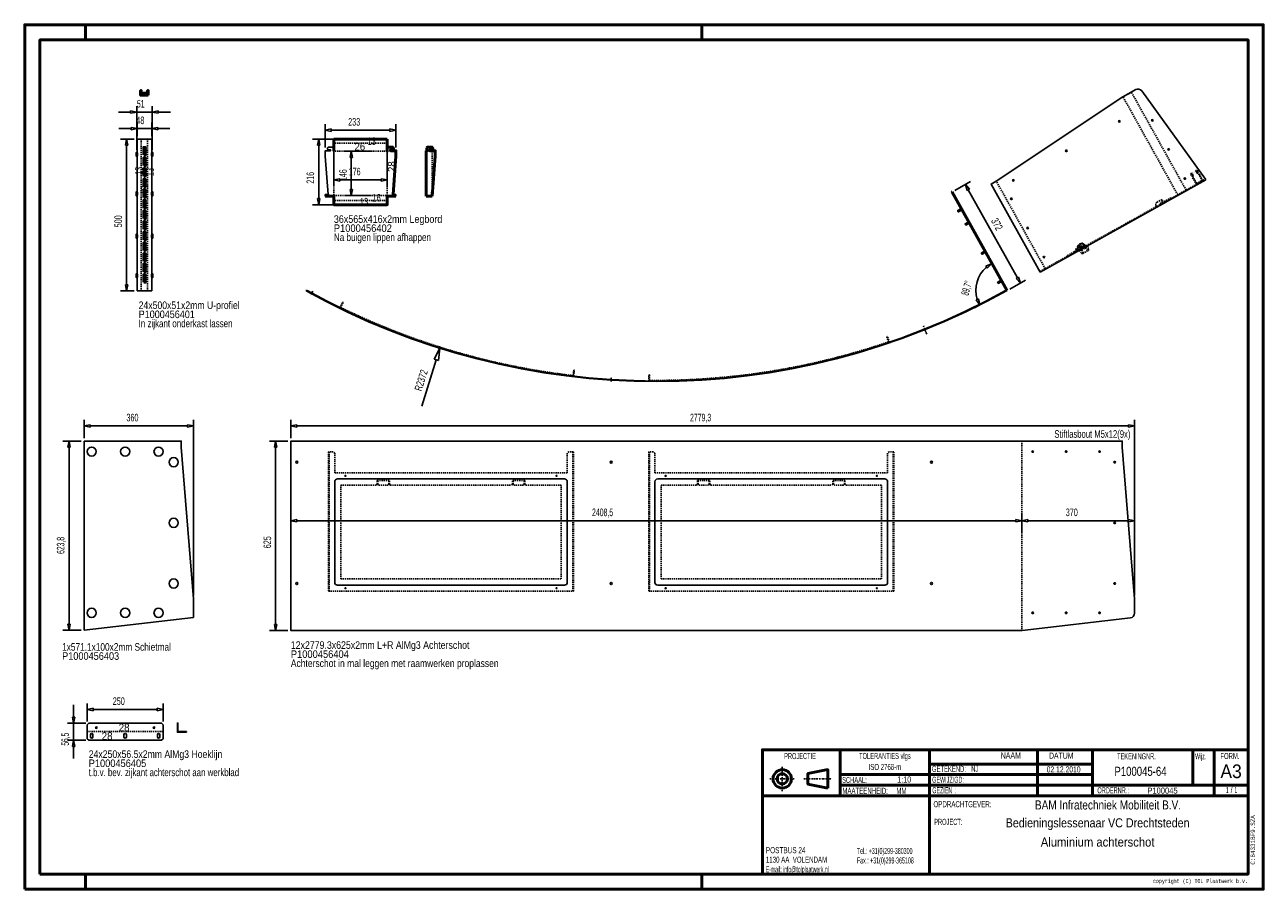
# Model space of a CAD drawing. Extents: x -6773 to -2693, y 9715 to 12565.
import ezdxf
from ezdxf.enums import TextEntityAlignment as Align

# ---------------------------------------------------------------- set-up
doc = ezdxf.new("R2010")
doc.units = 0
doc.header["$MEASUREMENT"] = 0
doc.linetypes.add('DASHDOT', pattern=[8.5, 4, -2, 0.5, -2])
doc.linetypes.add('HIDDEN', pattern=[7, 4, -3])
doc.layers.get('0').update_dxf_attribs({"linetype": 'CONTINUOUS'})
for name, color, linetype in [('DIM49', 4, 'CONTINUOUS'), ('LE_GREEN', 3, 'CONTINUOUS'), ('LE_HIDDEN', 7, 'CONTINUOUS'), ('LE_MIDDLE', 7, 'CONTINUOUS'), ('LE_RED', 1, 'CONTINUOUS'), ('TXT_ALL', 7, 'CONTINUOUS'), ('TXT_DIM49', 2, 'CONTINUOUS')]:
    doc.layers.add(name, color=color, linetype=linetype)
doc.layers.add('LE_ALL', color=7, linetype='CONTINUOUS', lineweight=50)
doc.styles.add('MONOTXT', font='monotxt.shx')

# ---------------------------------------------------------------- blocks, each defined once
blk = doc.blocks.new('_D1', base_point=(-3717.9, 12013.5))
at = {"layer": 'DIM49', "color": 1}
for p, q in [((-3656.8, 12047.5), (-3709.2, 12018.3)), ((-3674.2, 12037.8), (-3661, 12022.3)), ((-3668, 12018.4), (-3674.2, 12037.8)), ((-3661, 12022.3), (-3668, 12018.4)), ((-3664.5, 12020.3), (-3502.8, 11730.4)), ((-3475.6, 11722.7), (-3528, 11693.4)), ((-3506.3, 11728.4), (-3499.3, 11732.3)), ((-3493, 11712.9), (-3506.3, 11728.4)), ((-3499.3, 11732.3), (-3493, 11712.9))]:
    blk.add_line(p, q, dxfattribs=at)
at = {"layer": 'TXT_DIM49', "width": 0.596}
blk.add_text('372', height=25, rotation=299.1492, dxfattribs=at).set_placement((-3580.8, 11901), align=Align.CENTER)
blk = doc.blocks.new('_D2', base_point=(-5896.3, 10879.7))
at = {"layer": 'DIM49', "color": 1}
for p, q in [((-5896.3, 10949.7), (-5896.3, 10889.7)), ((-3487.8, 10949.7), (-3487.8, 10889.7)), ((-5896.3, 10929.7), (-5876.3, 10933.7)), ((-5876.3, 10925.7), (-5896.3, 10929.7)), ((-5876.3, 10933.7), (-5876.3, 10925.7)), ((-5876.3, 10929.7), (-3507.8, 10929.7)), ((-3507.8, 10925.7), (-3507.8, 10933.7)), ((-3507.8, 10933.7), (-3487.8, 10929.7)), ((-3487.8, 10929.7), (-3507.8, 10925.7))]:
    blk.add_line(p, q, dxfattribs=at)
at = {"layer": 'TXT_DIM49', "width": 0.545}
blk.add_text('2408,5', height=25, rotation=360, dxfattribs=at).set_placement((-4869.2, 10944.7), align=Align.CENTER)
blk = doc.blocks.new('_D3', base_point=(-3487.8, 10879.7))
at = {"layer": 'DIM49', "color": 1}
for p, q in [((-3487.8, 10949.7), (-3487.8, 10889.7)), ((-3117.1, 10949.7), (-3117.1, 10682.6)), ((-3487.8, 10929.7), (-3467.8, 10933.7)), ((-3467.8, 10925.7), (-3487.8, 10929.7)), ((-3467.8, 10933.7), (-3467.8, 10925.7)), ((-3467.8, 10929.7), (-3137.1, 10929.7)), ((-3137.1, 10925.7), (-3137.1, 10933.7)), ((-3137.1, 10933.7), (-3117.1, 10929.7)), ((-3117.1, 10929.7), (-3137.1, 10925.7))]:
    blk.add_line(p, q, dxfattribs=at)
at = {"layer": 'TXT_DIM49', "width": 0.596}
blk.add_text('370', height=25, rotation=360, dxfattribs=at).set_placement((-3323.5, 10944.7), align=Align.CENTER)
blk = doc.blocks.new('_D4', base_point=(-5896.3, 11192.2))
at = {"layer": 'DIM49', "color": 1}
for p, q in [((-5896.3, 11262.2), (-5896.3, 11202.2)), ((-3117.1, 11262.2), (-3117.1, 10682.6)), ((-5896.3, 11242.2), (-5876.3, 11246.2)), ((-5876.3, 11238.2), (-5896.3, 11242.2)), ((-5876.3, 11246.2), (-5876.3, 11238.2)), ((-5876.3, 11242.2), (-3137.1, 11242.2)), ((-3137.1, 11238.2), (-3137.1, 11246.2)), ((-3137.1, 11246.2), (-3117.1, 11242.2)), ((-3117.1, 11242.2), (-3137.1, 11238.2))]:
    blk.add_line(p, q, dxfattribs=at)
at = {"layer": 'TXT_DIM49', "width": 0.545}
blk.add_text('2779,3', height=25, rotation=360, dxfattribs=at).set_placement((-4546.3, 11257.2), align=Align.CENTER)
blk = doc.blocks.new('_D5', base_point=(-5896.3, 10567.2))
at = {"layer": 'DIM49', "color": 1}
for p, q in [((-5966.3, 11192.2), (-5906.3, 11192.2)), ((-5950.3, 11172.2), (-5946.3, 11192.2)), ((-5946.3, 11192.2), (-5942.3, 11172.2)), ((-5942.3, 11172.2), (-5950.3, 11172.2)), ((-5946.3, 10587.2), (-5946.3, 11172.2)), ((-5946.3, 10567.2), (-5950.3, 10587.2)), ((-5950.3, 10587.2), (-5942.3, 10587.2)), ((-5942.3, 10587.2), (-5946.3, 10567.2)), ((-5966.3, 10567.2), (-5906.3, 10567.2))]:
    blk.add_line(p, q, dxfattribs=at)
at = {"layer": 'TXT_DIM49', "width": 0.596}
blk.add_text('625', height=25, rotation=90, dxfattribs=at).set_placement((-5961.3, 10858.6), align=Align.CENTER)
blk = doc.blocks.new('_D6', base_point=(-3539.4, 11689.3))
at = {"layer": 'DIM49', "color": 1}
for p, q in [((-3606.8, 11768.5), (-3588.1, 11776.7)), ((-3602.3, 11762), (-3606.8, 11768.5)), ((-3588.1, 11776.7), (-3602.3, 11762)), ((-3644.5, 11631.4), (-3556.9, 11679.7)), ((-3638.6, 11657.9), (-3631.2, 11661)), ((-3627, 11641.1), (-3638.6, 11657.9)), ((-3631.2, 11661), (-3627, 11641.1))]:
    blk.add_line(p, q, dxfattribs=at)
blk.add_arc((-3539.4, 11689.3), 100, 130.6269, -162.6187, dxfattribs=at)
at = {"layer": 'TXT_DIM49', "width": 0.488}
blk.add_text('89,7°', height=25, rotation=73.9984, dxfattribs=at).set_placement((-3658, 11693), align=Align.CENTER)
blk = doc.blocks.new('_D7', base_point=(-5405.1, 11497.9))
at = {"layer": 'DIM49', "color": 1}
for p, q in [((-5405.1, 11497.9), (-5424.3, 11462)), ((-5410, 11457.5), (-5405.1, 11497.9)), ((-5417.1, 11459.7), (-5465.2, 11307.1)), ((-5424.3, 11462), (-5410, 11457.5))]:
    blk.add_line(p, q, dxfattribs=at)
at = {"layer": 'TXT_DIM49', "width": 0.602}
blk.add_text('R2372', height=25, rotation=72.5067, dxfattribs=at).set_placement((-5455.2, 11388.7), align=Align.CENTER)
blk = doc.blocks.new('_D8', base_point=(-5630.6, 12001.5))
at = {"layer": 'DIM49', "color": 1}
for p, q in [((-5717, 12147.5), (-5630.6, 12147.5)), ((-5701, 12127.5), (-5697, 12147.5)), ((-5693, 12127.5), (-5701, 12127.5)), ((-5697, 12147.5), (-5693, 12127.5)), ((-5697, 12021.5), (-5697, 12127.5)), ((-5717, 12001.5), (-5630.6, 12001.5)), ((-5697, 12001.5), (-5701, 12021.5)), ((-5701, 12021.5), (-5693, 12021.5)), ((-5693, 12021.5), (-5697, 12001.5))]:
    blk.add_line(p, q, dxfattribs=at)
at = {"layer": 'TXT_DIM49', "width": 0.557}
blk.add_text('146', height=25, rotation=90, dxfattribs=at).set_placement((-5712, 12068.7), align=Align.CENTER)
blk = doc.blocks.new('_D9', base_point=(-5754.6, 12147.5))
at = {"layer": 'DIM49', "color": 1}
for p, q in [((-5754.6, 12033), (-5754.6, 12147.5)), ((-5578.6, 12033), (-5578.6, 12147.5)), ((-5754.6, 12053), (-5734.6, 12057)), ((-5734.6, 12049), (-5754.6, 12053)), ((-5734.6, 12057), (-5734.6, 12049)), ((-5734.6, 12053), (-5598.6, 12053)), ((-5598.6, 12049), (-5598.6, 12057)), ((-5598.6, 12057), (-5578.6, 12053)), ((-5578.6, 12053), (-5598.6, 12049))]:
    blk.add_line(p, q, dxfattribs=at)
at = {"layer": 'TXT_DIM49', "width": 0.557}
blk.add_text('176', height=25, dxfattribs=at).set_placement((-5686.1, 12068), align=Align.CENTER)
blk = doc.blocks.new('_D10', base_point=(-5754.6, 11971.5))
at = {"layer": 'DIM49', "color": 1}
for p, q in [((-5824.6, 12187.5), (-5754.6, 12187.5)), ((-5808.6, 12167.5), (-5804.6, 12187.5)), ((-5800.6, 12167.5), (-5808.6, 12167.5)), ((-5804.6, 12187.5), (-5800.6, 12167.5)), ((-5804.6, 11991.5), (-5804.6, 12167.5)), ((-5824.6, 11971.5), (-5754.6, 11971.5)), ((-5804.6, 11971.5), (-5808.6, 11991.5)), ((-5808.6, 11991.5), (-5800.6, 11991.5)), ((-5800.6, 11991.5), (-5804.6, 11971.5))]:
    blk.add_line(p, q, dxfattribs=at)
at = {"layer": 'TXT_DIM49', "width": 0.557}
blk.add_text('216', height=25, rotation=90, dxfattribs=at).set_placement((-5819.6, 12060), align=Align.CENTER)
blk = doc.blocks.new('_D11', base_point=(-5783.1, 12149.5))
at = {"layer": 'DIM49', "color": 1}
for p, q in [((-5783.1, 12237.1), (-5783.1, 12159.5)), ((-5783.1, 12217.1), (-5763.1, 12221.1)), ((-5763.1, 12213.1), (-5783.1, 12217.1)), ((-5763.1, 12221.1), (-5763.1, 12213.1)), ((-5763.1, 12217.1), (-5570.1, 12217.1)), ((-5570.1, 12213.1), (-5570.1, 12221.1)), ((-5570.1, 12221.1), (-5550.1, 12217.1)), ((-5550.1, 12217.1), (-5570.1, 12213.1)), ((-5550.1, 12237.1), (-5550.1, 12159.5))]:
    blk.add_line(p, q, dxfattribs=at)
at = {"layer": 'TXT_DIM49', "width": 0.596}
blk.add_text('233', height=25, dxfattribs=at).set_placement((-5687.6, 12232.1), align=Align.CENTER)
blk = doc.blocks.new('_D12', base_point=(-6402.6, 12187.5))
at = {"layer": 'DIM49', "color": 1}
for p, q in [((-6402.6, 12242.1), (-6402.6, 12197.5)), ((-6354.6, 12242.1), (-6354.6, 12197.5)), ((-6422.6, 12222.1), (-6462.6, 12222.1)), ((-6402.6, 12222.1), (-6422.6, 12226.1)), ((-6422.6, 12226.1), (-6422.6, 12218.1)), ((-6422.6, 12218.1), (-6402.6, 12222.1)), ((-6402.6, 12222.1), (-6354.6, 12222.1)), ((-6334.6, 12226.1), (-6354.6, 12222.1)), ((-6354.6, 12222.1), (-6334.6, 12218.1)), ((-6334.6, 12218.1), (-6334.6, 12226.1)), ((-6334.6, 12222.1), (-6294.6, 12222.1))]:
    blk.add_line(p, q, dxfattribs=at)
at = {"layer": 'TXT_DIM49', "width": 0.596}
blk.add_text('48', height=25, dxfattribs=at).set_placement((-6392.1, 12237.1), align=Align.CENTER)
blk = doc.blocks.new('_D13', base_point=(-6404.1, 12142.3))
at = {"layer": 'DIM49', "color": 1}
for p, q in [((-6404.1, 12296.7), (-6404.1, 12152.3)), ((-6353.1, 12296.7), (-6353.1, 12152.3)), ((-6424.1, 12276.7), (-6464.1, 12276.7)), ((-6404.1, 12276.7), (-6424.1, 12280.7)), ((-6424.1, 12280.7), (-6424.1, 12272.7)), ((-6424.1, 12272.7), (-6404.1, 12276.7)), ((-6404.1, 12276.7), (-6353.1, 12276.7)), ((-6333.1, 12280.7), (-6353.1, 12276.7)), ((-6353.1, 12276.7), (-6333.1, 12272.7)), ((-6333.1, 12272.7), (-6333.1, 12280.7)), ((-6333.1, 12276.7), (-6293.1, 12276.7))]:
    blk.add_line(p, q, dxfattribs=at)
at = {"layer": 'TXT_DIM49', "width": 0.537}
blk.add_text('51', height=25, dxfattribs=at).set_placement((-6390.7, 12291.7), align=Align.CENTER)
blk = doc.blocks.new('_D14', base_point=(-6402.6, 11687.5))
at = {"layer": 'DIM49', "color": 1}
for p, q in [((-6457.5, 12187.5), (-6412.6, 12187.5)), ((-6441.5, 12167.5), (-6437.5, 12187.5)), ((-6433.5, 12167.5), (-6441.5, 12167.5)), ((-6437.5, 12187.5), (-6433.5, 12167.5)), ((-6437.5, 11707.5), (-6437.5, 12167.5)), ((-6457.5, 11687.5), (-6412.6, 11687.5)), ((-6437.5, 11687.5), (-6441.5, 11707.5)), ((-6441.5, 11707.5), (-6433.5, 11707.5)), ((-6433.5, 11707.5), (-6437.5, 11687.5))]:
    blk.add_line(p, q, dxfattribs=at)
at = {"layer": 'TXT_DIM49', "width": 0.596}
blk.add_text('500', height=25, rotation=90, dxfattribs=at).set_placement((-6452.5, 11916.5), align=Align.CENTER)
blk = doc.blocks.new('_D15', base_point=(-6577.1, 11192.2))
at = {"layer": 'DIM49', "color": 1}
for p, q in [((-6577.1, 11262.2), (-6577.1, 11202.2)), ((-6217.1, 11262.2), (-6217.1, 10682.6)), ((-6577.1, 11242.2), (-6557.1, 11246.2)), ((-6557.1, 11238.2), (-6577.1, 11242.2)), ((-6557.1, 11246.2), (-6557.1, 11238.2)), ((-6557.1, 11242.2), (-6237.1, 11242.2)), ((-6237.1, 11238.2), (-6237.1, 11246.2)), ((-6237.1, 11246.2), (-6217.1, 11242.2)), ((-6217.1, 11242.2), (-6237.1, 11238.2))]:
    blk.add_line(p, q, dxfattribs=at)
at = {"layer": 'TXT_DIM49', "width": 0.596}
blk.add_text('360', height=25, rotation=360, dxfattribs=at).set_placement((-6418.1, 11257.2), align=Align.CENTER)
blk = doc.blocks.new('_D16', base_point=(-6577.1, 10568.3))
at = {"layer": 'DIM49', "color": 1}
for p, q in [((-6647.1, 11192.2), (-6587.1, 11192.2)), ((-6631.1, 11172.2), (-6627.1, 11192.2)), ((-6627.1, 11192.2), (-6623.1, 11172.2)), ((-6623.1, 11172.2), (-6631.1, 11172.2)), ((-6627.1, 10588.3), (-6627.1, 11172.2)), ((-6647.1, 10568.3), (-6587.1, 10568.3)), ((-6627.1, 10568.3), (-6631.1, 10588.3)), ((-6631.1, 10588.3), (-6623.1, 10588.3)), ((-6623.1, 10588.3), (-6627.1, 10568.3))]:
    blk.add_line(p, q, dxfattribs=at)
at = {"layer": 'TXT_DIM49', "width": 0.535}
blk.add_text('623,8', height=25, rotation=90, dxfattribs=at).set_placement((-6642.1, 10848.1), align=Align.CENTER)
blk = doc.blocks.new('_D17', base_point=(-6567.1, 10257.2))
at = {"layer": 'DIM49', "color": 1}
for p, q in [((-6567.1, 10327.2), (-6567.1, 10267.2)), ((-6317.1, 10327.2), (-6317.1, 10267.2)), ((-6567.1, 10307.2), (-6547.1, 10311.2)), ((-6547.1, 10303.2), (-6567.1, 10307.2)), ((-6547.1, 10311.2), (-6547.1, 10303.2)), ((-6547.1, 10307.2), (-6337.1, 10307.2)), ((-6337.1, 10303.2), (-6337.1, 10311.2)), ((-6337.1, 10311.2), (-6317.1, 10307.2)), ((-6317.1, 10307.2), (-6337.1, 10303.2))]:
    blk.add_line(p, q, dxfattribs=at)
at = {"layer": 'TXT_DIM49', "width": 0.596}
blk.add_text('250', height=25, rotation=360, dxfattribs=at).set_placement((-6463.1, 10322.2), align=Align.CENTER)
blk = doc.blocks.new('_D18', base_point=(-6562.1, 10205.7))
at = {"layer": 'DIM49', "color": 1}
for p, q in [((-6608.1, 10282.2), (-6616.1, 10282.2)), ((-6616.1, 10282.2), (-6612.1, 10262.2)), ((-6612.1, 10282.2), (-6612.1, 10322.2)), ((-6612.1, 10262.2), (-6608.1, 10282.2)), ((-6632.1, 10262.2), (-6572.1, 10262.2)), ((-6612.1, 10205.7), (-6612.1, 10262.2)), ((-6632.1, 10205.7), (-6572.1, 10205.7)), ((-6612.1, 10205.7), (-6616.1, 10185.7)), ((-6608.1, 10185.7), (-6612.1, 10205.7)), ((-6616.1, 10185.7), (-6608.1, 10185.7)), ((-6612.1, 10185.7), (-6612.1, 10145.7))]:
    blk.add_line(p, q, dxfattribs=at)
at = {"layer": 'TXT_DIM49', "width": 0.52}
blk.add_text('56,5', height=25, rotation=90, dxfattribs=at).set_placement((-6627.1, 10209.3), align=Align.CENTER)

msp = doc.modelspace()

# ---------------------------------------------------------------- linework, layer by layer
for p, q in [((-3154.9, 12327.4), (-3572.1, 12048.9)), ((-3127.3, 12342.8), (-3154.9, 12327.4)), ((-3093.3, 12346.6), (-2882.7, 12055.6)), ((-5420.7, 12131), (-5420.7, 12149.5)), ((-3317.5, 11810.8), (-2881.7, 12053.9)), ((-2881.7, 12053.9), (-2882.7, 12055.6)), ((-3539.4, 11689.3), (-3719.7, 12012.5)), ((-3013.6, 11980.3), (-3427.5, 11749.4)), ((-5844.7, 11689.3), (-5845.7, 11687.6))]:
    msp.add_line(p, q)
msp.add_lwpolyline([(-3154.9, 12327.4), (-3112.8, 12350.9, -0.380108), (-3093.3, 12346.6)], format="xyb")
for points in [[(-3427.5, 11749.4), (-3589.3, 12039.4), (-3572.1, 12048.9)], [(-3572.1, 12048.9), (-3589.3, 12039.4), (-3427.5, 11749.4)], [(-3686.8, 11953.5), (-3696.8, 11947.9), (-3697.5, 11948.1), (-3699.4, 11951.6), (-3699.3, 11952.3), (-3689.2, 11957.9)], [(-3662.4, 11909.9), (-3672.5, 11904.3), (-3673.1, 11904.4), (-3675.1, 11907.9), (-3674.9, 11908.6), (-3664.9, 11914.2)], [(-3608.8, 11813.8), (-3618.9, 11808.2), (-3619.6, 11808.4), (-3621.5, 11811.9), (-3621.3, 11812.6), (-3611.3, 11818.2)], [(-3555.3, 11717.7), (-3565.3, 11712.1), (-3566, 11712.3), (-3567.9, 11715.8), (-3567.7, 11716.5), (-3557.7, 11722.1)], [(-6240.1, 10232.2), (-6270.1, 10232.2), (-6270.1, 10262.2), (-6268.1, 10262.2), (-6268.1, 10234.2), (-6240.1, 10234.2), (-6240.1, 10232.2)]]:
    msp.add_lwpolyline(points)
for radius, end in [(2372, -60.8508), (2370, -60.8992)]:
    msp.add_arc((-4692.1, 13760.2), radius, -119.1008, end)
at = {"layer": 'LE_ALL', "color": 1}
for p, q in [((-6572.8, 12514.7), (-6572.8, 12564.7)), ((-4542.8, 12514.7), (-4542.8, 12564.7)), ((-3254.9, 10127.4), (-3792.4, 10127.4)), ((-3254.9, 10057.4), (-4086.1, 10057.4)), ((-6572.8, 9764.7), (-6572.8, 9714.7)), ((-4542.8, 9764.7), (-4542.8, 9714.7))]:
    msp.add_line(p, q, dxfattribs=at)
at = {"layer": 'LE_ALL'}
for p, q in [((-6375.1, 12339.2), (-6382, 12339.2)), ((-6375.1, 12334.5), (-6382, 12334.5)), ((-5450.7, 11999.5), (-5450.7, 12149.5)), ((-5559.6, 12005.3), (-5560.1, 11999.5)), ((-5450.7, 11999.5), (-5430.7, 11999.5)), ((-3536.7, 11688.6), (-3717.9, 12013.5))]:
    msp.add_line(p, q, dxfattribs=at)
at = {"layer": 'LE_ALL', "color": 3}
for p, q in [((-5754.6, 12147.5), (-5754.6, 12187.5)), ((-5754.6, 12187.5), (-5578.6, 12187.5)), ((-5578.6, 12187.5), (-5578.6, 12147.5)), ((-5754.6, 11999.5), (-5783.1, 11999.5))]:
    msp.add_line(p, q, dxfattribs=at)
at = {"layer": 'LE_ALL', "color": 10}
for p, q in [((-4086.1, 10174.7), (-4086.1, 10022.4)), ((-3792.4, 10174.7), (-3792.4, 9764.7)), ((-3437, 10174.7), (-3437, 10022.4)), ((-3254.9, 10174.7), (-3254.9, 10022.4)), ((-2924.7, 10174.7), (-2924.7, 10057.4)), ((-2854.7, 10174.7), (-2854.7, 10022.4)), ((-2742.8, 10022.4), (-4342.8, 10022.4))]:
    msp.add_line(p, q, dxfattribs=at)
for points in [[(-6772.8, 9714.7), (-2692.8, 9714.7), (-2692.8, 12564.7), (-6772.8, 12564.7), (-6772.8, 9714.7)], [(-6722.8, 9764.7), (-2742.8, 9764.7), (-2742.8, 12514.7), (-6722.8, 12514.7), (-6722.8, 9764.7)], [(-2742.8, 10174.7), (-4342.8, 10174.7), (-4342.8, 9764.7)], [(-4127.6, 10048.3), (-4192.9, 10061.5), (-4192.9, 10095.8), (-4127.6, 10108.9), (-4127.6, 10048.3)], [(-2742.8, 10057.4), (-3254.9, 10057.4)]]:
    msp.add_lwpolyline(points, dxfattribs=at)
at = {"layer": 'LE_ALL'}
for points in [[(-6366.1, 12332.5), (-6391.1, 12332.5), (-6391.1, 12347.5), (-6389.1, 12347.5), (-6389.1, 12334.5), (-6368.1, 12334.5), (-6368.1, 12347.5), (-6366.1, 12347.5), (-6366.1, 12332.5)], [(-5450.7, 12149.5), (-5448.7, 12149.5), (-5448.7, 12158.5)], [(-5430.7, 11999.5), (-5420.7, 12131), (-5420.7, 12149.5), (-5438.7, 12149.5), (-5438.7, 12152), (-5428.7, 12152.9), (-5428.7, 12158.5), (-5431.7, 12161.5), (-5445.7, 12161.5), (-5448.7, 12158.5)], [(-5773.1, 11999.5), (-5773.5, 12005.3)]]:
    msp.add_lwpolyline(points, dxfattribs=at)
for points in [[(-6380.9, 12338.8, 0.168299), (-6382, 12339.2, 0.168299), (-6383.2, 12338.8), (-6383.2, 12334.9, 0.168299), (-6382, 12334.5, 0.168299), (-6380.9, 12334.9)], [(-6376.3, 12334.9, -0.173205), (-6380.9, 12334.9), (-6380.9, 12338.8, -0.173205), (-6376.3, 12338.8)], [(-6376.3, 12338.8), (-6376.3, 12334.9, 0.168299), (-6375.1, 12334.5, 0.168299), (-6373.9, 12334.9), (-6373.9, 12338.8, 0.168299), (-6375.1, 12339.2, 0.168299), (-6376.3, 12338.8)]]:
    msp.add_lwpolyline(points, format="xyb", dxfattribs=at)
at = {"layer": 'LE_ALL', "color": 3}
for points in [[(-6381.1, 12135.5), (-6381.1, 12160.5), (-6376.1, 12160.5), (-6376.1, 12135.5), (-6381.1, 12135.5)], [(-5578.6, 12147.5), (-5578.4, 12147.5), (-5578.4, 12158.2), (-5575.1, 12161.5), (-5561.1, 12161.5), (-5558.1, 12158.5), (-5558.1, 12152.9), (-5568.1, 12152), (-5568.1, 12149.5), (-5550.1, 12149.5), (-5550.1, 12131), (-5559.6, 12005.3)], [(-6402.6, 12132.8), (-6404.1, 12132.8), (-6404.1, 12142.3), (-6402.6, 12142.3)], [(-6381.1, 12100.5), (-6381.1, 12125.5), (-6376.1, 12125.5), (-6376.1, 12100.5), (-6381.1, 12100.5)], [(-6354.6, 12142.3), (-6353.1, 12142.3), (-6353.1, 12132.8), (-6354.6, 12132.8)], [(-6381.1, 12065.5), (-6381.1, 12090.5), (-6376.1, 12090.5), (-6376.1, 12065.5), (-6381.1, 12065.5)], [(-6381.1, 12030.5), (-6381.1, 12055.5), (-6376.1, 12055.5), (-6376.1, 12030.5), (-6381.1, 12030.5)], [(-6402.6, 12002.8), (-6404.1, 12002.8), (-6404.1, 12012.3), (-6402.6, 12012.3)], [(-6381.1, 11995.5), (-6381.1, 12020.5), (-6376.1, 12020.5), (-6376.1, 11995.5), (-6381.1, 11995.5)], [(-6354.6, 12012.3), (-6353.1, 12012.3), (-6353.1, 12002.8), (-6354.6, 12002.8)], [(-5754.6, 11999.5), (-5754.6, 11971.5), (-5578.6, 11971.5), (-5578.6, 11999.5), (-5550.1, 11999.5)], [(-6381.1, 11960.5), (-6381.1, 11985.5), (-6376.1, 11985.5), (-6376.1, 11960.5), (-6381.1, 11960.5)], [(-6381.1, 11925.5), (-6381.1, 11950.5), (-6376.1, 11950.5), (-6376.1, 11925.5), (-6381.1, 11925.5)], [(-6381.1, 11890.5), (-6381.1, 11915.5), (-6376.1, 11915.5), (-6376.1, 11890.5), (-6381.1, 11890.5)], [(-6381.1, 11855.5), (-6381.1, 11880.5), (-6376.1, 11880.5), (-6376.1, 11855.5), (-6381.1, 11855.5)], [(-6402.6, 11862.8), (-6404.1, 11862.8), (-6404.1, 11872.3), (-6402.6, 11872.3)], [(-6381.1, 11820.5), (-6381.1, 11845.5), (-6376.1, 11845.5), (-6376.1, 11820.5), (-6381.1, 11820.5)], [(-6354.6, 11872.3), (-6353.1, 11872.3), (-6353.1, 11862.8), (-6354.6, 11862.8)], [(-6381.1, 11785.5), (-6381.1, 11810.5), (-6376.1, 11810.5), (-6376.1, 11785.5), (-6381.1, 11785.5)], [(-6381.1, 11750.5), (-6381.1, 11775.5), (-6376.1, 11775.5), (-6376.1, 11750.5), (-6381.1, 11750.5)], [(-6402.6, 11732.8), (-6404.1, 11732.8), (-6404.1, 11742.3), (-6402.6, 11742.3)], [(-6381.1, 11715.5), (-6381.1, 11740.5), (-6376.1, 11740.5), (-6376.1, 11715.5), (-6381.1, 11715.5)], [(-6354.6, 11742.3), (-6353.1, 11742.3), (-6353.1, 11732.8), (-6354.6, 11732.8)]]:
    msp.add_lwpolyline(points, dxfattribs=at)
at = {"layer": 'LE_ALL', "color": 1}
msp.add_lwpolyline([(-3254.9, 10092.4), (-3792.4, 10092.4), (-4086.1, 10092.4)], dxfattribs=at)
at = {"layer": 'LE_ALL', "color": 10}
for radius in [30.3, 17.1]:
    msp.add_circle((-4277.2, 10078.6), radius, dxfattribs=at)
at = {"layer": 'LE_ALL'}
msp.add_arc((-4692.1, 13760.2), 2000, -60.9081, -60.8508, dxfattribs=at)
at = {"layer": 'LE_GREEN'}
for p, q in [((-6402.6, 12187.5), (-6354.6, 12187.5)), ((-6402.6, 12187.5), (-6402.6, 12142.3)), ((-6354.6, 12142.3), (-6354.6, 12187.5)), ((-6402.6, 12132.8), (-6402.6, 12012.3)), ((-6354.6, 12012.3), (-6354.6, 12132.8)), ((-6402.6, 12002.8), (-6402.6, 11872.3)), ((-6354.6, 11872.3), (-6354.6, 12002.8)), ((-5783.1, 12004.5), (-5773.5, 12005.3)), ((-5783.1, 12004.5), (-5783.1, 11999.5)), ((-5550.1, 12004.5), (-5559.6, 12005.3)), ((-5550.1, 12004.5), (-5550.1, 11999.5)), ((-6402.6, 11862.8), (-6402.6, 11742.3)), ((-6354.6, 11742.3), (-6354.6, 11862.8)), ((-6402.6, 11732.8), (-6402.6, 11687.5)), ((-6354.6, 11687.5), (-6354.6, 11732.8)), ((-6402.6, 11687.5), (-6354.6, 11687.5)), ((-6217.1, 10672.6), (-6217.1, 10611)), ((-6556.1, 10217.2), (-6556.1, 10224.2)), ((-6446.1, 10217.2), (-6446.1, 10224.2)), ((-6336.1, 10217.2), (-6336.1, 10224.2)), ((-6328.1, 10217.2), (-6328.1, 10224.2))]:
    msp.add_line(p, q, dxfattribs=at)
for points in [[(-5773.5, 12005.3), (-5783.1, 12131), (-5783.1, 12149.5), (-5765.1, 12149.5), (-5765.1, 12152), (-5775.1, 12152.9), (-5775.1, 12158.5), (-5772.1, 12161.5), (-5758.1, 12161.5), (-5754.7, 12158.2), (-5754.7, 12147.5), (-5754.6, 12147.5)], [(-6577.1, 11192.2), (-6257.1, 11192.2), (-6257.1, 11172.6), (-6217.1, 10672.6), (-6217.1, 10611), (-6577.1, 10568.3), (-6577.1, 11192.2)], [(-6567.1, 10210.7), (-6567.1, 10257.2), (-6562.1, 10262.2), (-6322.1, 10262.2), (-6317.1, 10257.2), (-6317.1, 10210.7), (-6322.1, 10205.7)], [(-6322.1, 10205.7), (-6562.1, 10205.7), (-6567.1, 10210.7)]]:
    msp.add_lwpolyline(points, dxfattribs=at)
for points in [[(-3487.1, 10567.2), (-5896.3, 10567.2), (-5896.3, 11192.2), (-3157.1, 11192.2), (-3157.1, 11172.6), (-3117.1, 10672.6), (-3117.1, 10624.3, -0.380108), (-3130.3, 10609.4), (-3487.1, 10567.2)], [(-5742.9, 10717.2), (-4994.5, 10717.2, 0.414214), (-4985.5, 10726.2), (-4985.5, 11058.2, 0.414214), (-4994.5, 11067.2), (-5742.9, 11067.2, 0.414214), (-5751.9, 11058.2), (-5751.9, 10726.2, 0.414214), (-5742.9, 10717.2)], [(-4687.7, 10717.2), (-3939.3, 10717.2, 0.414214), (-3930.3, 10726.2), (-3930.3, 11058.2, 0.414214), (-3939.3, 11067.2), (-4687.7, 11067.2, 0.414214), (-4696.7, 11058.2), (-4696.7, 10726.2, 0.414214), (-4687.7, 10717.2)], [(-6556.1, 10217.2, 1), (-6548.1, 10217.2), (-6548.1, 10224.2)], [(-6438.1, 10217.2), (-6438.1, 10224.2, 1), (-6446.1, 10224.2)]]:
    msp.add_lwpolyline(points, format="xyb", dxfattribs=at)
for centre, radius in [((-6552.1, 11157.6), 15), ((-6442.1, 11157.6), 15), ((-6332.1, 11157.6), 15), ((-6282.1, 11122.6), 15), ((-5876.3, 11122.6), 3.5), ((-4841.1, 11122.6), 3.5), ((-3785.9, 11122.6), 3.5), ((-5716.6, 11077.5), 1.65), ((-5020.9, 11077.5), 1.65), ((-4661.4, 11077.5), 1.65), ((-3965.7, 11077.5), 1.65), ((-6282.1, 10922.6), 15), ((-6282.1, 10722.6), 15), ((-5876.3, 10722.6), 3.5), ((-5716.6, 10706.9), 1.65), ((-5020.9, 10706.9), 1.65), ((-4841.1, 10722.6), 3.5), ((-4661.4, 10706.9), 1.65), ((-3965.7, 10706.9), 1.65), ((-3785.9, 10722.6), 3.5), ((-6552.1, 10626), 15), ((-6442.1, 10626), 15), ((-6332.1, 10626), 15), ((-6537.1, 10247.2), 2.5), ((-6347.1, 10247.2), 2.5)]:
    msp.add_circle(centre, radius, dxfattribs=at)
for centre, start, end in [((-6552.1, 10224.2), 0, -180), ((-6442.1, 10217.2), -180, 0), ((-6332.1, 10224.2), 0, -180), ((-6332.1, 10217.2), -180, 0)]:
    msp.add_arc(centre, 4, start, end, dxfattribs=at)
at = {"layer": 'LE_HIDDEN', "color": 1, "linetype": 'HIDDEN'}
for p, q in [((-6389.1, 12187.5), (-6389.1, 11687.5)), ((-6368.1, 11687.5), (-6368.1, 12187.5)), ((-5578.6, 12174), (-5754.8, 12174)), ((-5438.7, 12149.5), (-5448.7, 12149.5)), ((-2920.2, 12077.7), (-2920.2, 12077.7)), ((-2907.5, 12079.6), (-2910.9, 12085.7)), ((-3428.5, 11751.2), (-2882.7, 12055.6)), ((-2921.9, 12076.7), (-2921.9, 12076.7)), ((-2891.4, 12050.8), (-2905.4, 12075.9)), ((-5578.6, 11985), (-5754.6, 11985)), ((-3046.2, 11968.4), (-3044.5, 11965.4)), ((-3042.3, 11966.6), (-3041.3, 11964.8)), ((-3033.6, 11971.5), (-3032.6, 11969.7)), ((-3032.4, 11974.6), (-3024.3, 11984)), ((-3013.6, 11980.3), (-3014.5, 11982.1)), ((-3012.7, 11980.8), (-3013.7, 11982.6)), ((-3303.4, 11831.3), (-3303.9, 11832.2)), ((-3302.5, 11836.9), (-3288.1, 11845)), ((-3301.6, 11832.3), (-3302.1, 11833.1)), ((-3301.5, 11835.2), (-3286, 11843.8)), ((-3298.5, 11836.9), (-3296.8, 11837.8)), ((-3296, 11832.6), (-3298.4, 11836.9)), ((-3288.7, 11845), (-3298.3, 11839.6)), ((-3297.3, 11841.9), (-3291.1, 11845.3)), ((-3297.3, 11841.9), (-3296.7, 11840.8)), ((-3296.9, 11832), (-3296, 11832.6)), ((-3295.4, 11829.3), (-3296.9, 11832)), ((-3296.7, 11840.8), (-3290.6, 11844.2)), ((-3283.8, 11839.3), (-3296, 11832.5)), ((-3296, 11832.5), (-3293.6, 11830.3)), ((-3294.5, 11829.8), (-3296, 11832.5)), ((-3295.6, 11829.2), (-3281.3, 11837.2)), ((-3279.8, 11834.6), (-3294.1, 11826.6)), ((-3294, 11822.8), (-3276.6, 11832.5)), ((-3291.7, 11830.8), (-3293.4, 11834)), ((-3292.9, 11830.7), (-3293.4, 11834)), ((-3291.1, 11845.3), (-3290.6, 11844.2)), ((-3287.1, 11843.2), (-3288.1, 11845)), ((-3284, 11835.7), (-3286.4, 11837.9)), ((-3284.9, 11835.2), (-3286.4, 11837.9)), ((-3282.3, 11836.6), (-3283.8, 11839.3)), ((-3283.3, 11836.1), (-3283.8, 11839.3)), ((-3282.3, 11830.5), (-3283.5, 11832.5)), ((-3282.4, 11833.7), (-3283.4, 11835.4)), ((-3281.4, 11837.1), (-3282.9, 11839.8)), ((-3282.3, 11830.5), (-3282.7, 11832.9)), ((-3279.7, 11831.9), (-3281.6, 11833.6)), ((-3279.7, 11831.9), (-3280.8, 11834)), ((-3278.8, 11832.4), (-3280, 11834.5)), ((-3278.7, 11838.1), (-3277.7, 11836.3)), ((-3319.3, 11812.1), (-3318.4, 11810.3)), ((-3318.5, 11812.6), (-3317.5, 11810.8)), ((-3315.7, 11816.4), (-3304.7, 11826.6)), ((-3314.5, 11814.8), (-3303.3, 11825.1)), ((-3311.4, 11825.1), (-3304, 11829.2)), ((-3311.4, 11825.1), (-3310.4, 11823.4)), ((-3310.4, 11823.4), (-3303, 11827.5)), ((-3304.7, 11826.6), (-3303.3, 11825.1)), ((-3302.6, 11823.7), (-3301.6, 11822)), ((-3296.7, 11825.7), (-3297.7, 11827.5)), ((-3292.8, 11824.6), (-3293.9, 11826.7)), ((-3291.9, 11825.1), (-3293.1, 11827.2)), ((-3292, 11828.3), (-3293, 11830.1)), ((-3291.9, 11825.1), (-3292.3, 11827.6)), ((-3291.2, 11828.2), (-3289.3, 11826.6)), ((-3290.9, 11822.2), (-3285, 11811.7)), ((-3289.3, 11826.6), (-3290.7, 11829.1)), ((-3277.8, 11829.5), (-3271.9, 11819.1)), ((-5734.8, 11631.8), (-5726, 11649.8)), ((-5724.2, 11648.9), (-5732.1, 11632.8)), ((-5726, 11649.8), (-5724.2, 11648.9)), ((-5716.5, 11623), (-5717.4, 11621.2)), ((-5715.6, 11622.6), (-5716.5, 11620.8)), ((-5697.4, 11616.1), (-5698.2, 11614.3)), ((-3963.5, 11507), (-3962.9, 11505.1)), ((-3944.6, 11511.1), (-3943.9, 11509.2)), ((-3943.6, 11511.4), (-3943, 11509.5)), ((-3932.8, 11536.2), (-3930.9, 11536.8)), ((-3932.8, 11536.2), (-3927, 11519.2)), ((-3924.4, 11517.9), (-3930.9, 11536.8)), ((-4964.2, 11426), (-4966.3, 11408.1)), ((-4964.5, 11405.9), (-4962.2, 11425.7)), ((-4962.2, 11425.7), (-4964.2, 11426)), ((-5004.5, 11412.9), (-5004.7, 11410.9)), ((-4985.6, 11408.4), (-4985.9, 11406.4)), ((-4984.6, 11408.3), (-4984.9, 11406.3)), ((-4716.9, 11390.3), (-4716.7, 11410.3)), ((-4716.7, 11410.3), (-4714.7, 11410.3)), ((-4714.7, 11410.3), (-4714.9, 11392.3)), ((-4696.7, 11390.2), (-4696.7, 11388.2)), ((-4695.7, 11390.2), (-4695.7, 11388.2)), ((-4676.4, 11392.2), (-4676.4, 11390.2)), ((-3487.8, 11192.2), (-3487.8, 10567.2)), ((-5770.2, 10696.9), (-5770.2, 11157.2)), ((-4967.2, 10696.9), (-4967.2, 11157.2)), ((-4715, 10696.9), (-4715, 11157.2)), ((-3912, 10696.9), (-3912, 11157.2)), ((-5611.6, 11061.9), (-5611.6, 11049.9)), ((-5611.6, 11061.9), (-5571.6, 11061.9)), ((-5609.6, 11061.9), (-5609.6, 11049.9)), ((-5573.6, 11049.9), (-5573.6, 11061.9)), ((-5571.6, 11049.9), (-5571.6, 11061.9)), ((-5165.9, 11049.9), (-5165.9, 11061.9)), ((-5125.9, 11061.9), (-5165.9, 11061.9)), ((-5163.9, 11049.9), (-5163.9, 11061.9)), ((-5127.9, 11061.9), (-5127.9, 11049.9)), ((-5125.9, 11061.9), (-5125.9, 11049.9)), ((-4556.4, 11061.9), (-4556.4, 11049.9)), ((-4556.4, 11061.9), (-4516.4, 11061.9)), ((-4554.4, 11061.9), (-4554.4, 11049.9)), ((-4518.4, 11049.9), (-4518.4, 11061.9)), ((-4516.4, 11049.9), (-4516.4, 11061.9)), ((-4110.7, 11049.9), (-4110.7, 11061.9)), ((-4070.7, 11061.9), (-4110.7, 11061.9)), ((-4108.7, 11049.9), (-4108.7, 11061.9)), ((-4072.7, 11061.9), (-4072.7, 11049.9)), ((-4070.7, 11061.9), (-4070.7, 11049.9)), ((-5611.6, 11049.9), (-5614.6, 11046.9)), ((-5609.6, 11049.9), (-5606.6, 11046.9)), ((-5606.6, 11046.9), (-5576.6, 11046.9)), ((-5606.6, 11046.9), (-5576.6, 11046.9)), ((-5606.6, 11046.9), (-5576.6, 11046.9)), ((-5576.6, 11046.9), (-5573.6, 11049.9)), ((-5571.6, 11049.9), (-5568.6, 11046.9)), ((-5568.6, 11046.9), (-5168.9, 11046.9)), ((-5165.9, 11049.9), (-5168.9, 11046.9)), ((-5160.9, 11046.9), (-5163.9, 11049.9)), ((-5130.9, 11046.9), (-5160.9, 11046.9)), ((-5130.9, 11046.9), (-5160.9, 11046.9)), ((-5130.9, 11046.9), (-5160.9, 11046.9)), ((-5127.9, 11049.9), (-5130.9, 11046.9)), ((-5125.9, 11049.9), (-5122.9, 11046.9)), ((-4556.4, 11049.9), (-4559.4, 11046.9)), ((-4554.4, 11049.9), (-4551.4, 11046.9)), ((-4551.4, 11046.9), (-4521.4, 11046.9)), ((-4551.4, 11046.9), (-4521.4, 11046.9)), ((-4551.4, 11046.9), (-4521.4, 11046.9)), ((-4521.4, 11046.9), (-4518.4, 11049.9)), ((-4516.4, 11049.9), (-4513.4, 11046.9)), ((-4513.4, 11046.9), (-4113.7, 11046.9)), ((-4110.7, 11049.9), (-4113.7, 11046.9)), ((-4105.7, 11046.9), (-4108.7, 11049.9)), ((-4075.7, 11046.9), (-4105.7, 11046.9)), ((-4075.7, 11046.9), (-4105.7, 11046.9)), ((-4075.7, 11046.9), (-4105.7, 11046.9)), ((-4072.7, 11049.9), (-4075.7, 11046.9)), ((-4070.7, 11049.9), (-4067.7, 11046.9)), ((-5731.6, 10737.5), (-5005.8, 10737.5)), ((-4676.4, 10737.5), (-3950.6, 10737.5)), ((-6567.1, 10234.2), (-6317.1, 10234.2))]:
    msp.add_line(p, q, dxfattribs=at)
for points in [[(-2974.7, 12004.3), (-3154.9, 12327.4)], [(-2947.1, 12019.7), (-3127.3, 12342.8)], [(-5754.6, 12147.5), (-5754.6, 12001.5), (-5578.6, 12001.5), (-5578.6, 12147.5)], [(-5578.6, 12147.5), (-5754.6, 12147.5)], [(-5420.7, 12134.5), (-5422.7, 12134.5), (-5422.7, 12147.5), (-5448.7, 12147.5), (-5448.7, 12001.5), (-5432.7, 12001.5), (-5432.7, 12014.5), (-5430.7, 12014.5)], [(-5430.7, 12147.5), (-5430.7, 11999.5)], [(-2913.2, 12038.6), (-2927.3, 12063.8), (-2926.1, 12067.8), (-2926.7, 12068.9), (-2929.3, 12067.4), (-2932.7, 12073.5), (-2927.5, 12076.4), (-2926.5, 12074.7), (-2930, 12072.7), (-2928.5, 12070.1), (-2925.9, 12071.6), (-2924, 12068.1), (-2925.1, 12064), (-2912.5, 12041.3), (-2894.1, 12051.5), (-2906.8, 12074.2), (-2910.9, 12075.4), (-2912.8, 12078.9), (-2910.2, 12080.3), (-2911.7, 12083), (-2915.2, 12081), (-2916.1, 12082.8), (-2910.9, 12085.7), (-2907.5, 12079.6), (-2910.1, 12078.1), (-2909.5, 12077.1), (-2905.4, 12075.9)], [(-3411.4, 11760.7), (-3572.1, 12048.9)], [(-2995.9, 11992.4), (-2996.9, 11994.2), (-3032.4, 11974.4), (-3031.4, 11972.7)], [(-3032.4, 11974.4), (-3031.4, 11972.7), (-3014.5, 11982.1)], [(-3294, 11822.8), (-3291.3, 11822), (-3277.3, 11829.8), (-3276.6, 11832.5), (-3277.1, 11833.4), (-3294.5, 11823.6), (-3294, 11822.8)], [(-3286.3, 11843.7), (-3283.8, 11839.3), (-3282.9, 11839.8)], [(-3315.7, 11816.4), (-3338, 11803.9), (-3337.1, 11802.2)], [(-3302.6, 11823.7), (-3308.2, 11820.6), (-3315.7, 11816.4)], [(-5772.2, 10696.9), (-4965.2, 10696.9), (-4965.2, 11157.2), (-4980.5, 11157.2), (-4985.5, 11152.2), (-4985.5, 11087.5)], [(-4985.5, 11087.5), (-5751.9, 11087.5), (-5751.9, 11152.2), (-5756.9, 11157.2), (-5772.2, 11157.2), (-5772.2, 10696.9)], [(-3930.3, 11087.5), (-4696.7, 11087.5), (-4696.7, 11152.2), (-4701.7, 11157.2), (-4717, 11157.2), (-4717, 10696.9), (-3910, 10696.9), (-3910, 11157.2), (-3925.3, 11157.2), (-3930.3, 11152.2), (-3930.3, 11087.5)], [(-5731.6, 10737.5), (-5731.6, 11046.9), (-5614.6, 11046.9)], [(-5005.8, 10737.5), (-5005.8, 11046.9), (-5122.9, 11046.9)], [(-4676.4, 10737.5), (-4676.4, 11046.9), (-4559.4, 11046.9)], [(-3950.6, 10737.5), (-3950.6, 11046.9), (-4067.7, 11046.9)]]:
    msp.add_lwpolyline(points, dxfattribs=at)
for points in [[(-3024.3, 11984), (-3026.7, 11988.4), (-3043.1, 11979.2, 0.414214), (-3046.2, 11968.4)], [(-3290.4, 11821.4), (-3291.2, 11820.9), (-3295.3, 11822.1), (-3299.3, 11819.8), (-3291, 11811, 0.344151), (-3287.4, 11810.5), (-3269.6, 11820.3, 0.344151), (-3268.2, 11823.8), (-3271.3, 11835.4), (-3275.3, 11833.2), (-3276.5, 11829.1), (-3277.3, 11828.7)], [(-3297.7, 11827.5, -0.197705), (-3293, 11830.1, -0.090909), (-3283.4, 11835.4, -0.197705), (-3278.7, 11838.1)]]:
    msp.add_lwpolyline(points, format="xyb", dxfattribs=at)
for centre, radius, start, end in [((-3300.8, 11833.9), 3.5, 119.1492, -150.8508), ((-3304.7, 11830.6), 3.5, -60.8508, 29.1492), ((-3300.8, 11833.9), 1.5, 119.1492, -150.8508), ((-3301.8, 11857.2), 30.5, -71.2397, -50.462), ((-3283.2, 11840.7), 7.06, -83.2178, -38.4839), ((-3304.7, 11830.6), 1.5, -60.8508, 29.1492), ((-3297.5, 11832.7), 7.06, -83.2178, -38.4839), ((-4692.1, 13760.2), 2368, -116.0524, -96.6492), ((-4692.1, 13760.2), 2368, -90.5524, -71.1492)]:
    msp.add_arc(centre, radius, start, end, dxfattribs=at)
at = {"layer": 'LE_MIDDLE', "color": 1, "linetype": 'DASHDOT'}
for p, q in [((-5823.6, 11686.1), (-5831.4, 11672.2)), ((-3801.6, 11544.9), (-3813.2, 11573.9)), ((-4841.3, 11388.2), (-4840.4, 11403.2)), ((-4277.2, 10037.7), (-4277.2, 10119.5)), ((-4318.1, 10078.6), (-4236.3, 10078.6)), ((-4206.6, 10078.6), (-4113.9, 10078.6))]:
    msp.add_line(p, q, dxfattribs=at)
at = {"layer": 'LE_RED'}
for centre in [(-3166.9, 12246.3), (-3058.2, 12249.7), (-3341.6, 12148.9), (-3004.6, 12153.6), (-3516.3, 12051.5), (-2951.1, 12057.6), (-3522.5, 11990.8), (-3468.9, 11894.7), (-3415.3, 11798.6), (-3452.1, 11157.6), (-3342.1, 11157.6), (-3232.1, 11157.6), (-3182.1, 11122.6), (-3182.1, 10922.6), (-3182.1, 10722.6), (-3452.1, 10626), (-3342.1, 10626), (-3232.1, 10626)]:
    msp.add_circle(centre, 2.5, dxfattribs=at)

# ---------------------------------------------------------------- block references
at = {"layer": 'DIM49'}
for name, p in [('_D13', (-6404.1, 12142.3)), ('_D12', (-6402.6, 12187.5)), ('_D11', (-5783.1, 12149.5)), ('_D14', (-6402.6, 11687.5)), ('_D10', (-5754.6, 11971.5)), ('_D9', (-5754.6, 12147.5)), ('_D8', (-5630.6, 12001.5)), ('_D1', (-3717.9, 12013.5)), ('_D6', (-3539.4, 11689.3)), ('_D7', (-5405.1, 11497.9)), ('_D15', (-6577.1, 11192.2)), ('_D4', (-5896.3, 11192.2)), ('_D16', (-6577.1, 10568.3)), ('_D5', (-5896.3, 10567.2)), ('_D2', (-5896.3, 10879.7)), ('_D3', (-3487.8, 10879.7)), ('_D17', (-6567.1, 10257.2)), ('_D18', (-6562.1, 10205.7))]:
    msp.add_blockref(name, p, dxfattribs=at)

# ---------------------------------------------------------------- texts
at = {"layer": 'TXT_ALL', "color": 4}
for s, width, p in [('26', 0.938, (-5686.4, 12150.6)), ('13', 0.715, (-5643.4, 12168.3)), ('16', 0.773, (-5628.5, 11981.8)), ('13', 0.715, (-5668.9, 11968.9)), ('36x565x416x2mm Legbord', 0.882, (-5754.6, 11911.5)), ('Na buigen lippen afhappen', 0.801, (-5754.6, 11851.5)), ('P1000456402', 0.918, (-5754.6, 11881.5)), ('24x500x51x2mm U-profiel', 0.853, (-6397.6, 11627.5)), ('In zijkant onderkast lassen', 0.785, (-6397.6, 11567.5)), ('P1000456401', 0.888, (-6397.6, 11597.5)), ('1x571.1x100x2mm Schietmal', 0.818, (-6649.9, 10501)), ('12x2779.3x625x2mm L+R AlMg3 Achterschot', 0.864, (-5896.3, 10507.2)), ('P1000456403', 0.903, (-6649.9, 10471)), ('P1000456404', 0.918, (-5896.3, 10477.2)), ('Achterschot in mal leggen met raamwerken proplassen', 0.839, (-5896.3, 10447.2)), ('28', 0.961, (-6463.4, 10235.6)), ('28', 0.961, (-6519.4, 10207.1)), ('24x250x56.5x2mm AlMg3 Hoeklijn', 0.855, (-6562.1, 10147.5)), ('P1000456405', 0.91, (-6562.1, 10117.5)), ('t.b.v. bev. zijkant achterschot aan werkblad', 0.775, (-6562.1, 10087.5))]:
    msp.add_text(s, height=25, dxfattribs=dict(at, width=width)).set_placement(p)
for s, width, p in [('13', 0.715, (-6384.5, 12069.4)), ('13', 0.715, (-6347.7, 12065.5)), ('28', 0.961, (-5551.6, 12079)), ('21', 0.797, (-6366, 12008.9))]:
    msp.add_text(s, height=25, rotation=90.0002, dxfattribs=dict(at, width=width)).set_placement(p)
at = {"layer": 'TXT_ALL', "color": 4, "width": 0.753}
msp.add_text('Stiftlasbout M5x12(9x)', height=25, dxfattribs=at).set_placement((-3130.5, 11203), align=Align.RIGHT)
at = {"layer": 'TXT_ALL', "color": 6}
for s, width, p in [('PROJECTIE', 0.557, (-4218.8, 10143.7)), ('TOLERANTIES vlgs', 0.566, (-3939.2, 10144.1)), ('ISO 2768-m', 0.597, (-3939.1, 10107.8))]:
    msp.add_text(s, height=20, dxfattribs=dict(at, width=width)).set_placement(p, align=Align.CENTER)
for s, width, p in [('NAAM', 0.691, (-3557.7, 10145.6)), ('DATUM', 0.675, (-3398.4, 10145)), ('TEKENINGNR.', 0.558, (-3174.2, 10143.2)), ('Wijz.', 0.5, (-2917, 10143.2)), ('FORM.', 0.584, (-2833.8, 10143.9)), ('GETEKEND:', 0.58, (-3784.2, 10101.6)), ('SCHAAL:', 0.569, (-4080.1, 10064.9)), ('GEWIJZIGD:', 0.536, (-3783.5, 10065.8)), ('MAATEENHEID:     MM', 0.599, (-4079.4, 10029.1)), ('GEZIEN  :', 0.526, (-3783, 10031.2)), ('ORDERNR.:', 0.554, (-3239.3, 10030.9)), ('OPDRACHTGEVER:', 0.609, (-3779.2, 9985.1)), ('PROJECT:', 0.562, (-3776.7, 9926.8))]:
    msp.add_text(s, height=20, dxfattribs=dict(at, width=width)).set_placement(p)
at = {"layer": 'TXT_ALL', "color": 5}
for s, width, p in [('NJ', 0.566, (-3654.8, 10102)), ('1:10', 0.777, (-3898.7, 10066.5)), ('P100045', 0.933, (-3074.7, 10029.9)), ('1', 0.449, (-2787.1, 10032))]:
    msp.add_text(s, height=20, dxfattribs=dict(at, width=width)).set_placement(p)
for s, height, width, p in [('02.12.2010', 20, 0.668, (-3350.4, 10099.7)), ('P100045-64', 30, 0.786, (-3097.2, 10088.5)), ('/', 20, 0.654, (-2797.1, 10032)), ('BAM Infratechniek Mobiliteit B.V.', 30, 0.824, (-3204.2, 9977.6)), ('Bedieningslessenaar VC Drechtsteden', 30, 0.879, (-3238.4, 9918.6)), ('Aluminium achterschot', 30, 0.923, (-3238.4, 9855.3))]:
    msp.add_text(s, height=height, dxfattribs=dict(at, width=width)).set_placement(p, align=Align.CENTER)
at = {"layer": 'TXT_ALL', "color": 5, "width": 0.953}
msp.add_text('A3', height=45, dxfattribs=at).set_placement((-2798.7, 10126), align=Align.TOP_CENTER)
at = {"layer": 'TXT_ALL', "color": 5, "width": 0.449}
msp.add_text('1', height=20, dxfattribs=at).set_placement((-2807.1, 10032), align=Align.RIGHT)
at = {"layer": 'TXT_ALL', "color": 1, "style": 'MONOTXT', "width": 0.812}
msp.add_text('C:64331BF9.SZA', height=15, rotation=90.0002, dxfattribs=at).set_placement((-2719.6, 9795.7))
at = {"layer": 'TXT_ALL', "color": 6}
for s, width, p in [('POSTBUS 24', 0.634, (-4331.4, 9843.4)), ('Tel.: +31(0)299-380300', 0.523, (-4031.4, 9840.9)), ('1130 AA  VOLENDAM', 0.604, (-4331.4, 9812.2)), ('E-mail: info@tolplaatwerk.nl', 0.5, (-4331.4, 9780.3)), ('Fax.: +31(0)299-365108', 0.521, (-4031.4, 9809.6))]:
    msp.add_text(s, height=20, dxfattribs=dict(at, width=width)).set_placement(p, align=Align.MIDDLE_LEFT)
at = {"layer": 'TXT_ALL', "color": 6, "style": 'MONOTXT', "width": 0.75}
msp.add_text('copyright (C) TOL Plaatwerk b.v.', height=13, dxfattribs=at).set_placement((-2743.4, 9748.3), align=Align.TOP_RIGHT)

doc.saveas('drawing.dxf')
